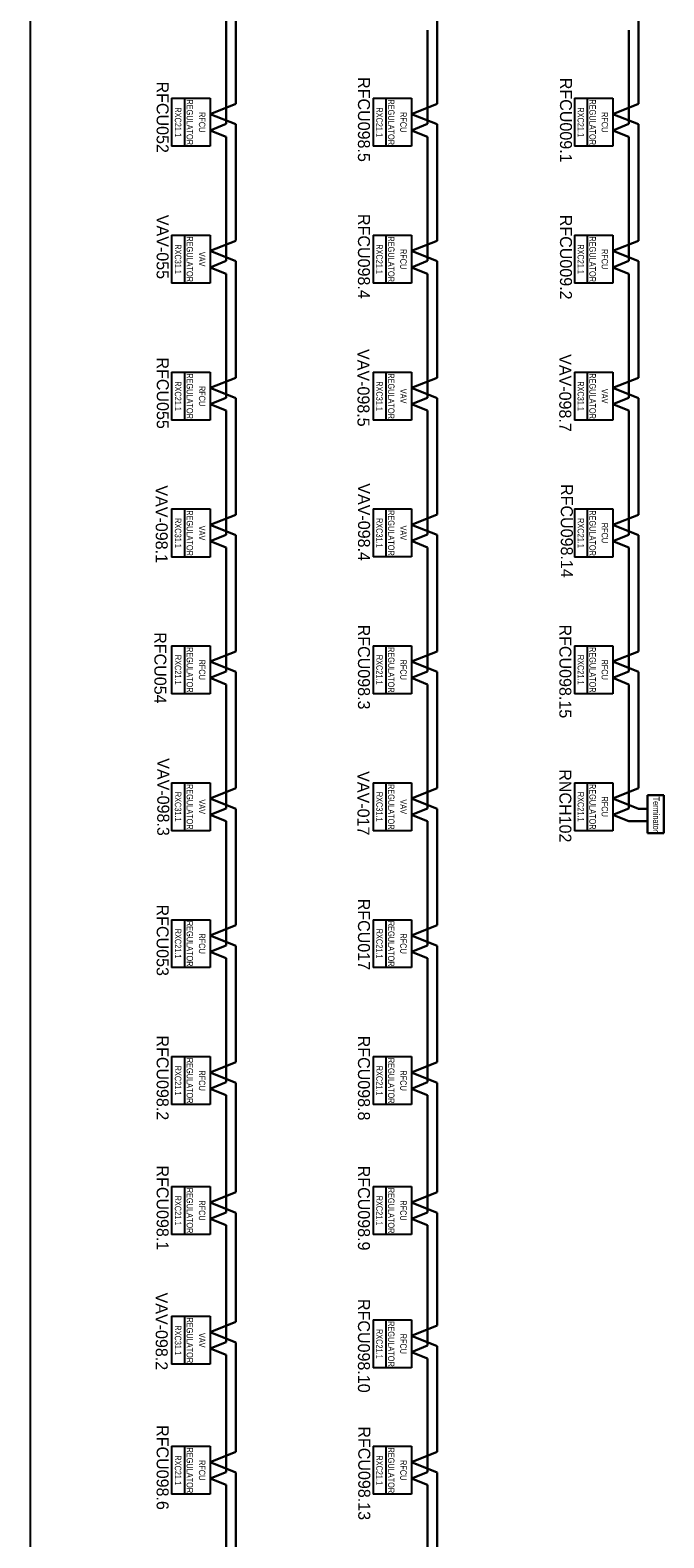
# Model space of a CAD drawing. Header units: millimetres. Extents: x -4295 to 10692, y -6128 to -188.
# Tile 19 of 30: x 7442 to 8243, y -5075 to -3167. Entities that reach past the tile are written whole.
import ezdxf
from ezdxf.enums import TextEntityAlignment as Align

# ---------------------------------------------------------------- set-up
doc = ezdxf.new("R2010")
doc.units = ezdxf.units.MM
doc.linetypes.add('DOT2', pattern=[0.125, 0, -0.125])
for name, color, linetype in [('AIS_tabelka', 184, 'Continuous'), ('BACnet_LON', 170, 'Continuous'), ('BMS_podkład', 184, 'DOT2')]:
    doc.layers.add(name, color=color, linetype=linetype)
doc.layers.add('ETHERNET', color=10, linetype='Continuous', lineweight=30)
doc.styles.add('VARSOVIA', font='ARIALN.TTF')

msp = doc.modelspace()

# ---------------------------------------------------------------- linework, layer by layer
at = {"layer": 'AIS_tabelka', "color": 6}
msp.add_line((7441.8, -514.5), (7441.8, -6004.5), dxfattribs=at)
at = {"layer": 'BACnet_LON'}
for p, q in [((7620.7, -3253.6), (7636.9, -3253.6)), ((7620.7, -3253.6), (7620.7, -3314.3)), ((7636.9, -3253.6), (7636.9, -3314.3)), ((7636.9, -3253.6), (7653.1, -3253.6)), ((7636.9, -3253.6), (7636.9, -3314.3)), ((7653.1, -3253.6), (7669.3, -3253.6)), ((7669.3, -3253.6), (7669.3, -3314.3)), ((7875.3, -3253.6), (7891.5, -3253.6)), ((7875.3, -3253.6), (7875.3, -3314.3)), ((7891.5, -3253.6), (7891.5, -3314.3)), ((7891.5, -3253.6), (7907.7, -3253.6)), ((7891.5, -3253.6), (7891.5, -3314.3)), ((7907.7, -3253.6), (7923.9, -3253.6)), ((7923.9, -3253.6), (7923.9, -3314.3)), ((8129.8, -3253.6), (8146, -3253.6)), ((8129.8, -3253.6), (8129.8, -3314.3)), ((8146, -3253.6), (8146, -3314.3)), ((8146, -3253.6), (8162.2, -3253.6)), ((8146, -3253.6), (8146, -3314.3)), ((8162.2, -3253.6), (8178.4, -3253.6)), ((8178.4, -3253.6), (8178.4, -3314.3)), ((7636.9, -3314.3), (7620.7, -3314.3)), ((7653.1, -3314.3), (7636.9, -3314.3)), ((7669.3, -3314.3), (7653.1, -3314.3)), ((7891.5, -3314.3), (7875.3, -3314.3)), ((7907.7, -3314.3), (7891.5, -3314.3)), ((7923.9, -3314.3), (7907.7, -3314.3)), ((8146, -3314.3), (8129.8, -3314.3)), ((8162.2, -3314.3), (8146, -3314.3)), ((8178.4, -3314.3), (8162.2, -3314.3)), ((7620.7, -3426.8), (7636.9, -3426.8)), ((7620.7, -3426.8), (7620.7, -3487.6)), ((7636.9, -3426.8), (7636.9, -3487.6)), ((7636.9, -3426.8), (7653.1, -3426.8)), ((7636.9, -3426.8), (7636.9, -3487.6)), ((7653.1, -3426.8), (7669.3, -3426.8)), ((7669.3, -3426.8), (7669.3, -3487.6)), ((7875.3, -3426.8), (7891.5, -3426.8)), ((7875.3, -3426.8), (7875.3, -3487.6)), ((7891.5, -3426.8), (7891.5, -3487.6)), ((7891.5, -3426.8), (7907.7, -3426.8)), ((7891.5, -3426.8), (7891.5, -3487.6)), ((7907.7, -3426.8), (7923.9, -3426.8)), ((7923.9, -3426.8), (7923.9, -3487.6)), ((8129.8, -3426.8), (8146, -3426.8)), ((8129.8, -3426.8), (8129.8, -3487.6)), ((8146, -3426.8), (8146, -3487.6)), ((8146, -3426.8), (8162.2, -3426.8)), ((8146, -3426.8), (8146, -3487.6)), ((8162.2, -3426.8), (8178.4, -3426.8)), ((8178.4, -3426.8), (8178.4, -3487.6)), ((7636.9, -3487.6), (7620.7, -3487.6)), ((7653.1, -3487.6), (7636.9, -3487.6)), ((7669.3, -3487.6), (7653.1, -3487.6)), ((7891.5, -3487.6), (7875.3, -3487.6)), ((7907.7, -3487.6), (7891.5, -3487.6)), ((7923.9, -3487.6), (7907.7, -3487.6)), ((8146, -3487.6), (8129.8, -3487.6)), ((8162.2, -3487.6), (8146, -3487.6)), ((8178.4, -3487.6), (8162.2, -3487.6)), ((7620.7, -3600.1), (7636.9, -3600.1)), ((7620.7, -3600.1), (7620.7, -3660.8)), ((7636.9, -3600.1), (7636.9, -3660.8)), ((7636.9, -3600.1), (7653.1, -3600.1)), ((7636.9, -3600.1), (7636.9, -3660.8)), ((7653.1, -3600.1), (7669.3, -3600.1)), ((7669.3, -3600.1), (7669.3, -3660.8)), ((7875.3, -3600.1), (7891.5, -3600.1)), ((7875.3, -3600.1), (7875.3, -3660.8)), ((7891.5, -3600.1), (7891.5, -3660.8)), ((7891.5, -3600.1), (7907.7, -3600.1)), ((7891.5, -3600.1), (7891.5, -3660.8)), ((7907.7, -3600.1), (7923.9, -3600.1)), ((7923.9, -3600.1), (7923.9, -3660.8)), ((8129.8, -3600.1), (8146, -3600.1)), ((8129.8, -3600.1), (8129.8, -3660.8)), ((8146, -3600.1), (8146, -3660.8)), ((8146, -3600.1), (8162.2, -3600.1)), ((8146, -3600.1), (8146, -3660.8)), ((8162.2, -3600.1), (8178.4, -3600.1)), ((8178.4, -3600.1), (8178.4, -3660.8)), ((7636.9, -3660.8), (7620.7, -3660.8)), ((7653.1, -3660.8), (7636.9, -3660.8)), ((7669.3, -3660.8), (7653.1, -3660.8)), ((7891.5, -3660.8), (7875.3, -3660.8)), ((7907.7, -3660.8), (7891.5, -3660.8)), ((7923.9, -3660.8), (7907.7, -3660.8)), ((8146, -3660.8), (8129.8, -3660.8)), ((8162.2, -3660.8), (8146, -3660.8)), ((8178.4, -3660.8), (8162.2, -3660.8)), ((7620.7, -3773.3), (7636.9, -3773.3)), ((7620.7, -3773.3), (7620.7, -3834.1)), ((7636.9, -3773.3), (7636.9, -3834.1)), ((7636.9, -3773.3), (7653.1, -3773.3)), ((7636.9, -3773.3), (7636.9, -3834.1)), ((7653.1, -3773.3), (7669.3, -3773.3)), ((7669.3, -3773.3), (7669.3, -3834.1)), ((7875.3, -3773.1), (7891.5, -3773.1)), ((7875.3, -3773.1), (7875.3, -3833.9)), ((7891.5, -3773.1), (7891.5, -3833.9)), ((7891.5, -3773.1), (7907.7, -3773.1)), ((7891.5, -3773.1), (7891.5, -3833.9)), ((7907.7, -3773.1), (7923.9, -3773.1)), ((7923.9, -3773.1), (7923.9, -3833.9)), ((8129.8, -3773.3), (8146, -3773.3)), ((8129.8, -3773.3), (8129.8, -3834.1)), ((8146, -3773.3), (8146, -3834.1)), ((8146, -3773.3), (8162.2, -3773.3)), ((8146, -3773.3), (8146, -3834.1)), ((8162.2, -3773.3), (8178.4, -3773.3)), ((8178.4, -3773.3), (8178.4, -3834.1)), ((7636.9, -3834.1), (7620.7, -3834.1)), ((7653.1, -3834.1), (7636.9, -3834.1)), ((7669.3, -3834.1), (7653.1, -3834.1)), ((7891.5, -3833.9), (7875.3, -3833.9)), ((7907.7, -3833.9), (7891.5, -3833.9)), ((7923.9, -3833.9), (7907.7, -3833.9)), ((8146, -3834.1), (8129.8, -3834.1)), ((8162.2, -3834.1), (8146, -3834.1)), ((8178.4, -3834.1), (8162.2, -3834.1)), ((7620.7, -3946.4), (7636.9, -3946.4)), ((7620.7, -3946.4), (7620.7, -4007.1)), ((7636.9, -3946.4), (7636.9, -4007.1)), ((7636.9, -3946.4), (7653.1, -3946.4)), ((7636.9, -3946.4), (7636.9, -4007.1)), ((7653.1, -3946.4), (7669.3, -3946.4)), ((7669.3, -3946.4), (7669.3, -4007.1)), ((7875.3, -3946.4), (7891.5, -3946.4)), ((7875.3, -3946.4), (7875.3, -4007.1)), ((7891.5, -3946.4), (7891.5, -4007.1)), ((7891.5, -3946.4), (7907.7, -3946.4)), ((7891.5, -3946.4), (7891.5, -4007.1)), ((7907.7, -3946.4), (7923.9, -3946.4)), ((7923.9, -3946.4), (7923.9, -4007.1)), ((8129.8, -3946.4), (8146, -3946.4)), ((8129.8, -3946.4), (8129.8, -4007.1)), ((8146, -3946.4), (8146, -4007.1)), ((8146, -3946.4), (8162.2, -3946.4)), ((8146, -3946.4), (8146, -4007.1)), ((8162.2, -3946.4), (8178.4, -3946.4)), ((8178.4, -3946.4), (8178.4, -4007.1)), ((7636.9, -4007.1), (7620.7, -4007.1)), ((7653.1, -4007.1), (7636.9, -4007.1)), ((7669.3, -4007.1), (7653.1, -4007.1)), ((7891.5, -4007.1), (7875.3, -4007.1)), ((7907.7, -4007.1), (7891.5, -4007.1)), ((7923.9, -4007.1), (7907.7, -4007.1)), ((8146, -4007.1), (8129.8, -4007.1)), ((8162.2, -4007.1), (8146, -4007.1)), ((8178.4, -4007.1), (8162.2, -4007.1)), ((7620.7, -4119.6), (7636.9, -4119.6)), ((7620.7, -4119.6), (7620.7, -4180.4)), ((7636.9, -4119.6), (7636.9, -4180.4)), ((7636.9, -4119.6), (7653.1, -4119.6)), ((7636.9, -4119.6), (7636.9, -4180.4)), ((7653.1, -4119.6), (7669.3, -4119.6)), ((7669.3, -4119.6), (7669.3, -4180.4)), ((7875.3, -4119.6), (7891.5, -4119.6)), ((7875.3, -4119.6), (7875.3, -4180.4)), ((7891.5, -4119.6), (7891.5, -4180.4)), ((7891.5, -4119.6), (7907.7, -4119.6)), ((7891.5, -4119.6), (7891.5, -4180.4)), ((7907.7, -4119.6), (7923.9, -4119.6)), ((7923.9, -4119.6), (7923.9, -4180.4)), ((8129.8, -4119.6), (8146, -4119.6)), ((8129.8, -4119.6), (8129.8, -4180.4)), ((8146, -4119.6), (8146, -4180.4)), ((8146, -4119.6), (8162.2, -4119.6)), ((8146, -4119.6), (8146, -4180.4)), ((8162.2, -4119.6), (8178.4, -4119.6)), ((8178.4, -4119.6), (8178.4, -4180.4)), ((7636.9, -4180.4), (7620.7, -4180.4)), ((7653.1, -4180.4), (7636.9, -4180.4)), ((7669.3, -4180.4), (7653.1, -4180.4)), ((7891.5, -4180.4), (7875.3, -4180.4)), ((7907.7, -4180.4), (7891.5, -4180.4)), ((7923.9, -4180.4), (7907.7, -4180.4)), ((8146, -4180.4), (8129.8, -4180.4)), ((8162.2, -4180.4), (8146, -4180.4)), ((8178.4, -4180.4), (8162.2, -4180.4)), ((7620.7, -4292.9), (7636.9, -4292.9)), ((7620.7, -4292.9), (7620.7, -4353.6)), ((7636.9, -4292.9), (7636.9, -4353.6)), ((7636.9, -4292.9), (7653.1, -4292.9)), ((7636.9, -4292.9), (7636.9, -4353.6)), ((7653.1, -4292.9), (7669.3, -4292.9)), ((7669.3, -4292.9), (7669.3, -4353.6)), ((7875.3, -4292.9), (7891.5, -4292.9)), ((7875.3, -4292.9), (7875.3, -4353.6)), ((7891.5, -4292.9), (7891.5, -4353.6)), ((7891.5, -4292.9), (7907.7, -4292.9)), ((7891.5, -4292.9), (7891.5, -4353.6)), ((7907.7, -4292.9), (7923.9, -4292.9)), ((7923.9, -4292.9), (7923.9, -4353.6)), ((7636.9, -4353.6), (7620.7, -4353.6)), ((7653.1, -4353.6), (7636.9, -4353.6)), ((7669.3, -4353.6), (7653.1, -4353.6)), ((7891.5, -4353.6), (7875.3, -4353.6)), ((7907.7, -4353.6), (7891.5, -4353.6)), ((7923.9, -4353.6), (7907.7, -4353.6)), ((7620.7, -4466.1), (7636.9, -4466.1)), ((7620.7, -4466.1), (7620.7, -4526.9)), ((7636.9, -4466.1), (7636.9, -4526.9)), ((7636.9, -4466.1), (7653.1, -4466.1)), ((7636.9, -4466.1), (7636.9, -4526.9)), ((7653.1, -4466.1), (7669.3, -4466.1)), ((7669.3, -4466.1), (7669.3, -4526.9)), ((7875.3, -4466.1), (7891.5, -4466.1)), ((7875.3, -4466.1), (7875.3, -4526.9)), ((7891.5, -4466.1), (7891.5, -4526.9)), ((7891.5, -4466.1), (7907.7, -4466.1)), ((7891.5, -4466.1), (7891.5, -4526.9)), ((7907.7, -4466.1), (7923.9, -4466.1)), ((7923.9, -4466.1), (7923.9, -4526.9)), ((7636.9, -4526.9), (7620.7, -4526.9)), ((7653.1, -4526.9), (7636.9, -4526.9)), ((7669.3, -4526.9), (7653.1, -4526.9)), ((7891.5, -4526.9), (7875.3, -4526.9)), ((7907.7, -4526.9), (7891.5, -4526.9)), ((7923.9, -4526.9), (7907.7, -4526.9)), ((7620.7, -4630.6), (7636.9, -4630.6)), ((7620.7, -4630.6), (7620.7, -4691.3)), ((7636.9, -4630.6), (7636.9, -4691.3)), ((7636.9, -4630.6), (7653.1, -4630.6)), ((7636.9, -4630.6), (7636.9, -4691.3)), ((7653.1, -4630.6), (7669.3, -4630.6)), ((7669.3, -4630.6), (7669.3, -4691.3)), ((7875.3, -4630.6), (7891.5, -4630.6)), ((7875.3, -4630.6), (7875.3, -4691.3)), ((7891.5, -4630.6), (7891.5, -4691.3)), ((7891.5, -4630.6), (7907.7, -4630.6)), ((7891.5, -4630.6), (7891.5, -4691.3)), ((7907.7, -4630.6), (7923.9, -4630.6)), ((7923.9, -4630.6), (7923.9, -4691.3)), ((7636.9, -4691.3), (7620.7, -4691.3)), ((7653.1, -4691.3), (7636.9, -4691.3)), ((7669.3, -4691.3), (7653.1, -4691.3)), ((7891.5, -4691.3), (7875.3, -4691.3)), ((7907.7, -4691.3), (7891.5, -4691.3)), ((7923.9, -4691.3), (7907.7, -4691.3)), ((7620.7, -4794.7), (7636.9, -4794.7)), ((7620.7, -4794.7), (7620.7, -4855.4)), ((7636.9, -4794.7), (7636.9, -4855.4)), ((7636.9, -4794.7), (7653.1, -4794.7)), ((7636.9, -4794.7), (7636.9, -4855.4)), ((7653.1, -4794.7), (7669.3, -4794.7)), ((7669.3, -4794.7), (7669.3, -4855.4)), ((7875.3, -4799.2), (7891.5, -4799.2)), ((7875.3, -4799.2), (7875.3, -4860)), ((7891.5, -4799.2), (7891.5, -4860)), ((7891.5, -4799.2), (7907.7, -4799.2)), ((7891.5, -4799.2), (7891.5, -4860)), ((7907.7, -4799.2), (7923.9, -4799.2)), ((7923.9, -4799.2), (7923.9, -4860)), ((7636.9, -4855.4), (7620.7, -4855.4)), ((7653.1, -4855.4), (7636.9, -4855.4)), ((7669.3, -4855.4), (7653.1, -4855.4)), ((7891.5, -4860), (7875.3, -4860)), ((7907.7, -4860), (7891.5, -4860)), ((7923.9, -4860), (7907.7, -4860)), ((7620.7, -4959.1), (7636.9, -4959.1)), ((7620.7, -4959.1), (7620.7, -5019.9)), ((7636.9, -4959.1), (7636.9, -5019.9)), ((7636.9, -4959.1), (7653.1, -4959.1)), ((7636.9, -4959.1), (7636.9, -5019.9)), ((7653.1, -4959.1), (7669.3, -4959.1)), ((7669.3, -4959.1), (7669.3, -5019.9)), ((7875.3, -4959.1), (7891.5, -4959.1)), ((7875.3, -4959.1), (7875.3, -5019.9)), ((7891.5, -4959.1), (7891.5, -5019.9)), ((7891.5, -4959.1), (7907.7, -4959.1)), ((7891.5, -4959.1), (7891.5, -5019.9)), ((7907.7, -4959.1), (7923.9, -4959.1)), ((7923.9, -4959.1), (7923.9, -5019.9)), ((7636.9, -5019.9), (7620.7, -5019.9)), ((7653.1, -5019.9), (7636.9, -5019.9)), ((7669.3, -5019.9), (7653.1, -5019.9)), ((7891.5, -5019.9), (7875.3, -5019.9)), ((7907.7, -5019.9), (7891.5, -5019.9)), ((7923.9, -5019.9), (7907.7, -5019.9))]:
    msp.add_line(p, q, dxfattribs=at)
at = {"layer": 'ETHERNET'}
for p, q in [((7689.5, -3167.5), (7689.5, -3129.2)), ((7701.7, -3260.7), (7701.7, -3151.7)), ((7956.3, -3260.7), (7956.3, -3151.7)), ((7956.3, -3260.7), (7956.3, -3151.7)), ((8210.8, -3260.7), (8210.8, -3151.7)), ((7689.5, -3286.2), (7689.5, -3167.5)), ((7944.1, -3286.2), (7944.1, -3167.5)), ((7944.1, -3286.2), (7944.1, -3167.5)), ((8198.7, -3286.2), (8198.7, -3167.5)), ((7701.7, -3260.7), (7701.7, -3231.2)), ((7956.3, -3260.7), (7956.3, -3231.2)), ((7669.3, -3273.7), (7701.7, -3260.7)), ((7689.5, -3286.2), (7689.5, -3243.3)), ((7923.9, -3273.7), (7956.3, -3260.7)), ((7944.1, -3286.2), (7944.1, -3243.3)), ((8178.4, -3273.7), (8210.8, -3260.7)), ((7701.7, -3286.6), (7669.3, -3273.7)), ((7956.3, -3286.6), (7923.9, -3273.7)), ((8210.8, -3286.6), (8178.4, -3273.7)), ((7669.3, -3294.3), (7689.5, -3286.2)), ((7689.5, -3302.4), (7669.3, -3294.3)), ((7701.7, -3433.7), (7701.7, -3286.6)), ((7923.9, -3294.3), (7944.1, -3286.2)), ((7944.1, -3302.4), (7923.9, -3294.3)), ((7956.3, -3325), (7956.3, -3286.6)), ((8178.4, -3294.3), (8198.7, -3286.2)), ((8198.7, -3302.4), (8178.4, -3294.3)), ((8210.8, -3325), (8210.8, -3286.6)), ((7689.5, -3459.2), (7689.5, -3302.4)), ((7944.1, -3340.7), (7944.1, -3302.4)), ((8198.7, -3340.7), (8198.7, -3302.4)), ((7956.3, -3434), (7956.3, -3325)), ((8210.8, -3434), (8210.8, -3325)), ((7944.1, -3459.5), (7944.1, -3340.7)), ((8198.7, -3459.5), (8198.7, -3340.7)), ((7956.3, -3434), (7956.3, -3404.4)), ((8210.8, -3434), (8210.8, -3404.4)), ((7944.1, -3459.5), (7944.1, -3416.6)), ((8198.7, -3459.5), (8198.7, -3416.6)), ((7669.3, -3446.9), (7701.7, -3434)), ((7701.7, -3459.9), (7669.3, -3446.9)), ((7923.9, -3446.9), (7956.3, -3434)), ((7956.3, -3459.9), (7923.9, -3446.9)), ((8178.4, -3446.9), (8210.8, -3434)), ((8210.8, -3459.9), (8178.4, -3446.9)), ((7669.3, -3467.6), (7689.5, -3459.5)), ((7689.5, -3475.7), (7669.3, -3467.6)), ((7701.7, -3607.2), (7701.7, -3459.9)), ((7923.9, -3467.6), (7944.1, -3459.5)), ((7944.1, -3475.7), (7923.9, -3467.6)), ((7956.3, -3498.2), (7956.3, -3459.9)), ((8178.4, -3467.6), (8198.7, -3459.5)), ((8198.7, -3475.7), (8178.4, -3467.6)), ((8210.8, -3498.2), (8210.8, -3459.9)), ((7689.5, -3632.7), (7689.5, -3475.7)), ((7944.1, -3593.2), (7944.1, -3475.7)), ((8198.7, -3514), (8198.7, -3475.7)), ((7956.3, -3607.2), (7956.3, -3498.2)), ((8210.8, -3607.2), (8210.8, -3498.2)), ((8210.8, -3607.2), (8210.8, -3498.2)), ((8198.7, -3632.7), (8198.7, -3514)), ((8198.7, -3632.7), (8198.7, -3514)), ((7956.3, -3607.2), (7956.3, -3577.7)), ((8210.8, -3607.2), (8210.8, -3577.7)), ((7944.1, -3632.7), (7944.1, -3589.8)), ((8198.7, -3632.7), (8198.7, -3589.8)), ((7669.3, -3620.2), (7701.7, -3607.2)), ((7701.7, -3633.1), (7669.3, -3620.2)), ((7923.9, -3620.2), (7956.3, -3607.2)), ((7956.3, -3633.1), (7923.9, -3620.2)), ((8178.4, -3620.2), (8210.8, -3607.2)), ((8210.8, -3633.1), (8178.4, -3620.2)), ((7669.3, -3640.8), (7689.5, -3632.7)), ((7689.5, -3648.9), (7669.3, -3640.8)), ((7701.7, -3671.5), (7701.7, -3633.1)), ((7923.9, -3640.8), (7944.1, -3632.7)), ((7944.1, -3648.9), (7923.9, -3640.8)), ((7956.3, -3671.5), (7956.3, -3633.1)), ((8178.4, -3640.8), (8198.7, -3632.7)), ((8198.7, -3648.9), (8178.4, -3640.8)), ((8210.8, -3671.5), (8210.8, -3633.1)), ((7689.5, -3687.2), (7689.5, -3648.9)), ((7944.1, -3711.9), (7944.1, -3648.9)), ((8198.7, -3687.2), (8198.7, -3648.9)), ((7701.7, -3780.5), (7701.7, -3671.5)), ((7956.3, -3780.2), (7956.3, -3671.2)), ((8210.8, -3780.5), (8210.8, -3671.5)), ((8210.8, -3780.5), (8210.8, -3671.5)), ((7689.5, -3806), (7689.5, -3687.2)), ((7944.1, -3805.7), (7944.1, -3687)), ((8198.7, -3806), (8198.7, -3687.2)), ((8198.7, -3806), (8198.7, -3687.2)), ((7944.1, -3766.4), (7944.1, -3728.1)), ((7956.3, -3780.2), (7956.3, -3750.7)), ((8210.8, -3780.5), (8210.8, -3750.9)), ((7944.1, -3805.7), (7944.1, -3762.8)), ((8198.7, -3806), (8198.7, -3763.1)), ((7669.3, -3793.4), (7701.7, -3780.5)), ((7701.7, -3806.4), (7669.3, -3793.4)), ((7923.9, -3793.2), (7956.3, -3780.2)), ((7956.3, -3806.2), (7923.9, -3793.2)), ((8178.4, -3793.4), (8210.8, -3780.5)), ((8210.8, -3806.4), (8178.4, -3793.4)), ((7669.3, -3814.1), (7689.5, -3806)), ((7689.5, -3821.9), (7669.3, -3814.1)), ((7701.7, -3953.5), (7701.7, -3806.4)), ((7923.9, -3813.8), (7944.1, -3805.7)), ((7944.1, -3821.9), (7923.9, -3813.8)), ((7956.3, -3844.5), (7956.3, -3806.2)), ((8178.4, -3814.1), (8198.7, -3806)), ((8198.7, -3822.2), (8178.4, -3814.1)), ((8210.8, -3844.7), (8210.8, -3806.4)), ((7689.5, -3860.3), (7689.5, -3821.9)), ((7944.1, -3860.3), (7944.1, -3821.9)), ((8198.7, -3860.5), (8198.7, -3822.2)), ((7956.3, -3953.5), (7956.3, -3844.5)), ((8210.8, -3953.5), (8210.8, -3844.7)), ((7689.5, -3979), (7689.5, -3860.3)), ((7944.1, -3979), (7944.1, -3860.3)), ((8198.7, -3979), (8198.7, -3860.5)), ((7956.3, -3953.5), (7956.3, -3923.9)), ((7944.1, -3979), (7944.1, -3936.1)), ((7669.3, -3966.4), (7701.7, -3953.5)), ((7701.7, -3979.4), (7669.3, -3966.4)), ((7923.9, -3966.4), (7956.3, -3953.5)), ((7956.3, -3979.4), (7923.9, -3966.4)), ((8178.4, -3966.4), (8210.8, -3953.5)), ((8210.8, -3979.4), (8178.4, -3966.4)), ((7669.3, -3987.1), (7689.5, -3979)), ((7701.7, -4126.7), (7701.7, -3979.4)), ((7923.9, -3987.1), (7944.1, -3979)), ((7956.3, -4017.7), (7956.3, -3979.4)), ((8178.4, -3987.1), (8198.7, -3979)), ((8210.8, -4017.7), (8210.8, -3979.4)), ((7689.5, -3995.2), (7669.3, -3987.1)), ((7689.5, -4152.2), (7689.5, -3995.2)), ((7944.1, -3995.2), (7923.9, -3987.1)), ((7944.1, -4112.9), (7944.1, -3995.2)), ((8198.7, -3995.2), (8178.4, -3987.1)), ((8198.7, -4033.5), (8198.7, -3995.2)), ((7956.3, -4126.7), (7956.3, -4017.7)), ((8210.8, -4126.7), (8210.8, -4017.7)), ((8198.7, -4152.2), (8198.7, -4033.5)), ((7944.1, -4152.2), (7944.1, -4109.3)), ((7669.3, -4139.7), (7701.7, -4126.7)), ((7923.9, -4139.7), (7956.3, -4126.7)), ((8178.4, -4139.7), (8210.8, -4126.7)), ((8222.4, -4135.5), (8222.4, -4183.3)), ((8222.4, -4135.5), (8242.9, -4135.5)), ((8242.9, -4135.5), (8242.9, -4183.3)), ((7701.7, -4152.7), (7669.3, -4139.7)), ((7669.3, -4160.3), (7689.5, -4152.2)), ((7701.7, -4191), (7701.7, -4152.7)), ((7956.3, -4152.7), (7923.9, -4139.7)), ((7923.9, -4160.3), (7944.1, -4152.2)), ((7956.3, -4191), (7956.3, -4152.7)), ((8210.8, -4152.7), (8178.4, -4139.7)), ((8178.4, -4160.3), (8198.7, -4152.2)), ((8210.8, -4152.7), (8222.4, -4152.7)), ((7689.5, -4168.4), (7669.3, -4160.3)), ((7689.5, -4206.8), (7689.5, -4168.4)), ((7944.1, -4168.4), (7923.9, -4160.3)), ((7944.1, -4206.8), (7944.1, -4168.4)), ((8198.7, -4168.4), (8178.4, -4160.3)), ((8198.7, -4168.4), (8222.4, -4168.4)), ((7701.7, -4300), (7701.7, -4191)), ((7701.7, -4300), (7701.7, -4191)), ((7956.3, -4300), (7956.3, -4191)), ((8242.9, -4183.3), (8222.4, -4183.3)), ((7689.5, -4325.5), (7689.5, -4206.8)), ((7689.5, -4325.5), (7689.5, -4206.8)), ((7944.1, -4325.5), (7944.1, -4206.8)), ((7701.7, -4300), (7701.7, -4270.4)), ((7956.3, -4300), (7956.3, -4270.4)), ((7689.5, -4325.5), (7689.5, -4282.6)), ((7944.1, -4325.5), (7944.1, -4282.6)), ((7669.3, -4312.9), (7701.7, -4300)), ((7923.9, -4312.9), (7956.3, -4300)), ((7701.7, -4325.9), (7669.3, -4312.9)), ((7669.3, -4333.6), (7689.5, -4325.5)), ((7701.7, -4364.2), (7701.7, -4325.9)), ((7956.3, -4325.9), (7923.9, -4312.9)), ((7923.9, -4333.6), (7944.1, -4325.5)), ((7956.3, -4364.2), (7956.3, -4325.9)), ((7689.5, -4341.7), (7669.3, -4333.6)), ((7689.5, -4380), (7689.5, -4341.7)), ((7944.1, -4341.7), (7923.9, -4333.6)), ((7944.1, -4380), (7944.1, -4341.7)), ((7701.7, -4473.2), (7701.7, -4364.2)), ((7701.7, -4473.2), (7701.7, -4364.2)), ((7956.3, -4473.2), (7956.3, -4364.2)), ((7689.5, -4498.7), (7689.5, -4380)), ((7689.5, -4498.7), (7689.5, -4380)), ((7944.1, -4498.7), (7944.1, -4380)), ((7701.7, -4473.2), (7701.7, -4443.7)), ((7956.3, -4473.2), (7956.3, -4443.7)), ((7689.5, -4498.7), (7689.5, -4455.8)), ((7944.1, -4498.7), (7944.1, -4455.8)), ((7669.3, -4486.2), (7701.7, -4473.2)), ((7923.9, -4486.2), (7956.3, -4473.2)), ((7701.7, -4499.2), (7669.3, -4486.2)), ((7669.3, -4506.8), (7689.5, -4498.7)), ((7701.7, -4537.5), (7701.7, -4499.2)), ((7701.7, -4608.2), (7701.7, -4499.2)), ((7956.3, -4499.2), (7923.9, -4486.2)), ((7923.9, -4506.8), (7944.1, -4498.7)), ((7956.3, -4537.5), (7956.3, -4499.2)), ((7689.5, -4514.9), (7669.3, -4506.8)), ((7689.5, -4553.3), (7689.5, -4514.9)), ((7689.5, -4633.6), (7689.5, -4514.9)), ((7944.1, -4514.9), (7923.9, -4506.8)), ((7944.1, -4553.3), (7944.1, -4514.9)), ((7956.3, -4637.7), (7956.3, -4528.7)), ((7944.1, -4663.2), (7944.1, -4544.5)), ((7701.7, -4637.7), (7701.7, -4608.2)), ((7956.3, -4637.7), (7956.3, -4608.2)), ((7689.5, -4663.2), (7689.5, -4620.3)), ((7944.1, -4663.2), (7944.1, -4620.3)), ((7669.3, -4650.7), (7701.7, -4637.7)), ((7701.7, -4663.6), (7669.3, -4650.7)), ((7923.9, -4650.7), (7956.3, -4637.7)), ((7956.3, -4663.6), (7923.9, -4650.7)), ((7669.3, -4671.3), (7689.5, -4663.2)), ((7689.5, -4679.4), (7669.3, -4671.3)), ((7701.7, -4702), (7701.7, -4663.6)), ((7701.7, -4702.8), (7701.7, -4664.5)), ((7923.9, -4671.3), (7944.1, -4663.2)), ((7944.1, -4679.4), (7923.9, -4671.3)), ((7956.3, -4806.4), (7956.3, -4663.6)), ((7689.5, -4717.7), (7689.5, -4679.4)), ((7689.5, -4718.6), (7689.5, -4680.2)), ((7944.1, -4831.8), (7944.1, -4679.4)), ((7701.7, -4801.8), (7701.7, -4702.8)), ((7701.7, -4801.8), (7701.7, -4702.8)), ((7689.5, -4827.3), (7689.5, -4718.6)), ((7689.5, -4827.3), (7689.5, -4718.6)), ((7689.5, -4827.3), (7689.5, -4784.4)), ((7701.7, -4801.8), (7701.7, -4772.2)), ((7669.3, -4814.7), (7701.7, -4801.8)), ((7923.9, -4819.3), (7956.3, -4806.4)), ((7701.7, -4827.7), (7669.3, -4814.7)), ((7956.3, -4832.3), (7923.9, -4819.3)), ((7669.3, -4835.4), (7689.5, -4827.3)), ((7689.5, -4843.5), (7669.3, -4835.4)), ((7689.5, -4962.2), (7689.5, -4843.5)), ((7701.7, -4936.7), (7701.7, -4827.7)), ((7923.9, -4839.9), (7944.1, -4831.8)), ((7944.1, -4848), (7923.9, -4839.9)), ((7956.3, -4870.6), (7956.3, -4832.3)), ((7944.1, -4886.4), (7944.1, -4848)), ((7956.3, -4966.3), (7956.3, -4870.6)), ((7944.1, -4991.8), (7944.1, -4886.4)), ((7701.7, -4966.3), (7701.7, -4936.7)), ((7956.3, -4966.3), (7956.3, -4936.7)), ((7689.5, -4991.8), (7689.5, -4948.9)), ((7944.1, -4991.8), (7944.1, -4948.9)), ((7669.3, -4979.2), (7701.7, -4966.3)), ((7923.9, -4979.2), (7956.3, -4966.3)), ((7701.7, -4992.2), (7669.3, -4979.2)), ((7669.3, -4999.9), (7689.5, -4991.8)), ((7701.7, -5101.2), (7701.7, -4992.2)), ((7956.3, -4992.2), (7923.9, -4979.2)), ((7923.9, -4999.9), (7944.1, -4991.8)), ((7956.3, -5130.7), (7956.3, -4992.2)), ((7689.5, -5008), (7669.3, -4999.9)), ((7689.5, -5126.7), (7689.5, -5008)), ((7944.1, -5008), (7923.9, -4999.9)), ((7944.1, -5156.2), (7944.1, -5008))]:
    msp.add_line(p, q, dxfattribs=at)

# ---------------------------------------------------------------- texts
at = {"layer": 'BMS_podkład', "color": 4}
for s, p in [('RFCU052', (7609.3, -3232.5)), ('RFCU098.5', (7863.8, -3226.9)), ('RFCU009.1', (8119.2, -3227.8)), ('VAV-055', (7609.3, -3401.1)), ('RFCU098.4', (7863.8, -3400.1)), ('RFCU009.2', (8119.2, -3401.1)), ('RFCU055', (7609.5, -3581.6)), ('VAV-098.5', (7863.2, -3570.9)), ('VAV-098.7', (8118.3, -3577.4)), ('VAV-098.1', (7608.1, -3743.4)), ('VAV-098.4', (7863.9, -3740.8)), ('RFCU098.14', (8120.3, -3741.8)), ('RFCU098.3', (7863.8, -3919.7)), ('RFCU098.15', (8118.4, -3919.5)), ('RFCU054', (7606.4, -3929.2)), ('VAV-098.3', (7610.1, -4088.6)), ('VAV-017', (7863.2, -4105)), ('RNCH102', (8118.4, -4102.6)), ('RFCU017', (7863.8, -4266.4)), ('RFCU053', (7609.3, -4273.8)), ('RFCU098.2', (7609.3, -4439.4)), ('RFCU098.8', (7863.8, -4439.7)), ('RFCU098.1', (7609.3, -4603.9)), ('RFCU098.9', (7863.8, -4604.2)), ('RFCU098.10', (7863.8, -4772.8)), ('RFCU098.6', (7609.3, -4932.4)), ('RFCU098.13', (7864.2, -4934))]:
    msp.add_text(s, height=15.19, rotation=270, dxfattribs=at).set_placement(p, align=Align.MIDDLE_LEFT)
at = {"layer": 'BMS_podkład', "style": 'VARSOVIA'}
for s, p in [('REGULATOR', (7643.7, -3284)), ('REGULATOR', (7898.3, -3284)), ('REGULATOR', (8152.9, -3284)), ('RXC21.1', (7628.8, -3284)), ('RFCU', (7659.2, -3284)), ('RXC21.1', (7883.4, -3284)), ('RFCU', (7913.7, -3284)), ('RXC21.1', (8137.9, -3284)), ('RFCU', (8168.3, -3284)), ('REGULATOR', (7643.7, -3457.3)), ('REGULATOR', (7898.3, -3457.3)), ('REGULATOR', (8152.9, -3457.3)), ('RXC31.1', (7628.8, -3457.2)), ('VAV', (7659.2, -3457.2)), ('RXC21.1', (7883.4, -3457.2)), ('RFCU', (7913.7, -3457.2)), ('RXC21.1', (8137.9, -3457.2)), ('RFCU', (8168.3, -3457.2)), ('REGULATOR', (7643.7, -3630.5)), ('REGULATOR', (7898.3, -3630.5)), ('REGULATOR', (8152.9, -3630.5)), ('RXC21.1', (7628.8, -3630.5)), ('RFCU', (7659.2, -3630.5)), ('RXC31.1', (7883.4, -3630.5)), ('VAV', (7913.7, -3630.5)), ('RXC31.1', (8137.9, -3630.5)), ('VAV', (8168.3, -3630.5)), ('REGULATOR', (7643.7, -3803.8)), ('REGULATOR', (7898.3, -3803.6)), ('REGULATOR', (8152.9, -3803.8)), ('RXC31.1', (7628.8, -3803.7)), ('VAV', (7659.2, -3803.7)), ('RXC31.1', (7883.4, -3803.5)), ('VAV', (7913.7, -3803.5)), ('RXC21.1', (8137.9, -3803.7)), ('RFCU', (8168.3, -3803.7)), ('REGULATOR', (7643.7, -3976.8)), ('REGULATOR', (7898.3, -3976.8)), ('REGULATOR', (8152.9, -3976.8)), ('RXC21.1', (7628.8, -3976.7)), ('RFCU', (7659.2, -3976.7)), ('RXC21.1', (7883.4, -3976.7)), ('RFCU', (7913.7, -3976.7)), ('RXC21.1', (8137.9, -3976.7)), ('RFCU', (8168.3, -3976.7)), ('REGULATOR', (7643.7, -4150.1)), ('REGULATOR', (7898.3, -4150.1)), ('REGULATOR', (8152.9, -4150.1)), ('RXC31.1', (7628.8, -4150)), ('RXC31.1', (7883.4, -4150)), ('RXC21.1', (8137.9, -4150)), ('RFCU', (8168.3, -4150)), ('VAV', (7659.2, -4150)), ('VAV', (7913.7, -4150)), ('RXC21.1', (7628.8, -4323.2)), ('REGULATOR', (7643.7, -4323.3)), ('RFCU', (7659.2, -4323.2)), ('RXC21.1', (7883.4, -4323.2)), ('REGULATOR', (7898.3, -4323.3)), ('RFCU', (7913.7, -4323.2)), ('RXC21.1', (7628.8, -4496.5)), ('REGULATOR', (7643.7, -4496.6)), ('RXC21.1', (7883.4, -4496.5)), ('REGULATOR', (7898.3, -4496.6)), ('RFCU', (7659.2, -4496.5)), ('RFCU', (7913.7, -4496.5)), ('REGULATOR', (7643.7, -4661)), ('REGULATOR', (7898.3, -4661)), ('RXC21.1', (7628.8, -4660.9)), ('RFCU', (7659.2, -4660.9)), ('RXC21.1', (7883.4, -4660.9)), ('RFCU', (7913.7, -4660.9)), ('RXC31.1', (7628.8, -4825)), ('REGULATOR', (7643.7, -4825.1)), ('REGULATOR', (7898.3, -4829.7)), ('VAV', (7659.2, -4825)), ('RXC21.1', (7883.4, -4829.6)), ('RFCU', (7913.7, -4829.6)), ('REGULATOR', (7643.7, -4989.6)), ('REGULATOR', (7898.3, -4989.6)), ('RXC21.1', (7628.8, -4989.5)), ('RFCU', (7659.2, -4989.5)), ('RXC21.1', (7883.4, -4989.5)), ('RFCU', (7913.7, -4989.5))]:
    msp.add_text(s, height=8.1, rotation=270, dxfattribs=at).set_placement(p, align=Align.MIDDLE_CENTER)
at = {"layer": 'ETHERNET', "style": 'VARSOVIA'}
msp.add_text('Terminator', height=8.1, rotation=270, dxfattribs=at).set_placement((8233.4, -4159.7), align=Align.MIDDLE_CENTER)
at = {"layer": 'ETHERNET', "color": 4}
msp.add_text('VAV-098.2', height=15.19, rotation=270, dxfattribs=at).set_placement((7608.1, -4764.7), align=Align.MIDDLE_LEFT)

doc.saveas('drawing.dxf')
